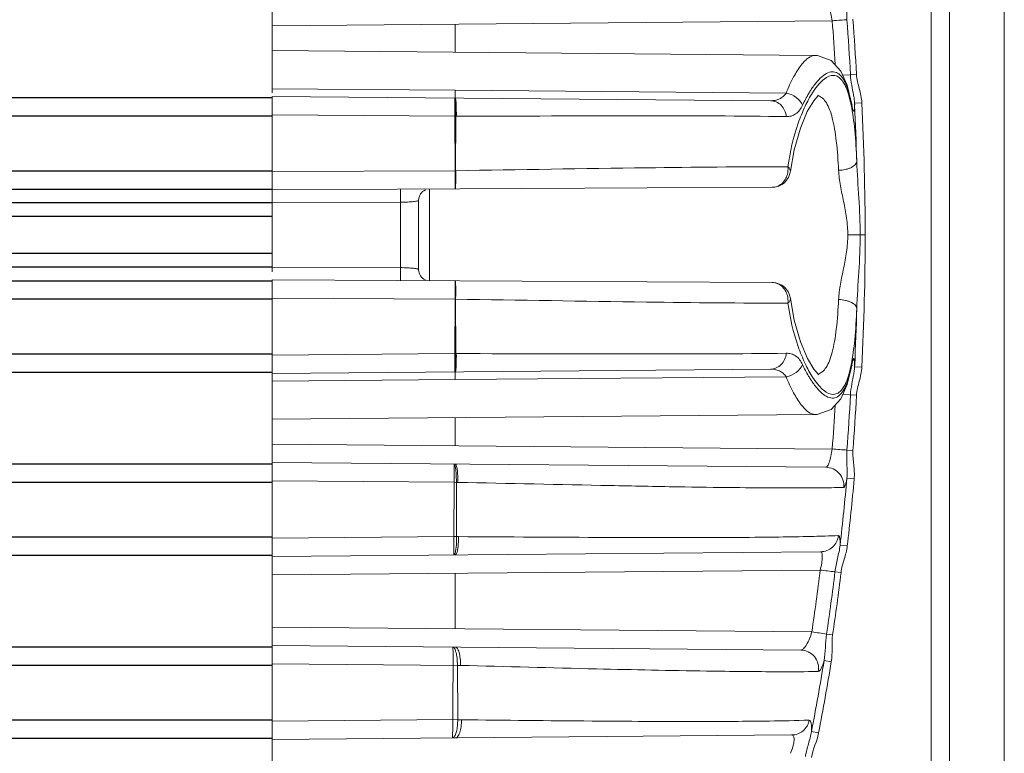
# Model space of a CAD drawing. Header units: millimetres. Extents: x 18546 to 26367, y -13731 to -7651.
# Tile 41 of 42: x 26340 to 26367, y -7790 to -7770. Entities that reach past the tile are written whole.
import ezdxf

# ---------------------------------------------------------------- set-up
doc = ezdxf.new("R2010")
doc.units = ezdxf.units.MM
doc.header["$LTSCALE"] = 50
doc.layers.get('0').update_dxf_attribs({"lineweight": 18})
doc.layers.add('02___PRT_ALL_AXES', color=7, linetype='Continuous')

msp = doc.modelspace()

# ---------------------------------------------------------------- linework, layer by layer
at = {"color": 7, "linetype": 'Continuous'}
for p, q in [((26347.303, -7771.541), (26347.303, -7744.42)), ((26367.303, -7755.42), (26367.303, -7795.424)), ((26347.303, -7769.705), (26362.601, -7769.571)), ((26352.303, -7769.661), (26352.303, -7770.429)), ((26362.141, -7770.515), (26347.303, -7770.385)), ((26363.264, -7771.038), (26362.888, -7771.058)), ((26352.303, -7771.47), (26347.303, -7771.428)), ((26347.303, -7776.427), (26347.303, -7771.635)), ((26347.303, -7771.635), (26360.92, -7771.754)), ((26361.343, -7771.546), (26352.303, -7771.47)), ((26363.122, -7771.781), (26363.122, -7771.78)), ((26363.127, -7771.808), (26363.122, -7771.78)), ((26363.127, -7771.842), (26363.122, -7771.781)), ((26363.412, -7771.81), (26363.212, -7771.82)), ((26363.215, -7771.87), (26363.212, -7771.82)), ((26347.303, -7772.135), (26352.29, -7772.179)), ((26352.316, -7772.178), (26352.29, -7772.179)), ((26352.29, -7772.179), (26352.296, -7773.665)), ((26352.316, -7772.178), (26352.31, -7773.665)), ((26352.332, -7772.178), (26352.316, -7772.179)), ((26347.303, -7773.691), (26352.296, -7773.665)), ((26361.458, -7773.681), (26361.458, -7773.682)), ((26194.803, -7774.17), (26347.303, -7774.17)), ((26347.303, -7774.191), (26360.965, -7774.119)), ((26351.601, -7776.671), (26351.601, -7774.168)), ((26350.807, -7774.526), (26347.303, -7774.543)), ((26350.807, -7776.314), (26350.807, -7774.526)), ((26351.303, -7776.371), (26351.303, -7774.468)), ((26347.303, -7774.92), (26194.803, -7774.92)), ((26363.366, -7775.421), (26363.027, -7775.42)), ((26363.502, -7775.42), (26363.366, -7775.42)), ((26347.303, -7776.297), (26350.807, -7776.314)), ((26347.303, -7810.42), (26347.303, -7776.649)), ((26347.303, -7776.649), (26360.965, -7776.721)), ((26347.303, -7777.149), (26352.296, -7777.175)), ((26352.296, -7777.175), (26352.29, -7778.661)), ((26352.31, -7777.175), (26352.316, -7778.661)), ((26361.458, -7777.158), (26361.458, -7777.158)), ((26361.563, -7777.753), (26361.458, -7777.158)), ((26347.303, -7778.705), (26352.29, -7778.661)), ((26352.316, -7778.661), (26352.29, -7778.661)), ((26352.332, -7778.662), (26352.316, -7778.661)), ((26362.096, -7779.089), (26361.923, -7778.794)), ((26194.803, -7779.17), (26347.303, -7779.17)), ((26347.303, -7779.205), (26360.92, -7779.086)), ((26363.122, -7779.059), (26363.127, -7778.998)), ((26363.122, -7779.06), (26363.122, -7779.059)), ((26363.139, -7778.978), (26363.142, -7778.965)), ((26363.212, -7779.02), (26363.215, -7778.968)), ((26363.412, -7779.03), (26363.212, -7779.02)), ((26347.303, -7779.412), (26352.303, -7779.37)), ((26352.303, -7779.37), (26361.343, -7779.294)), ((26362.888, -7779.781), (26363.264, -7779.802)), ((26362.141, -7780.325), (26347.303, -7780.455)), ((26352.303, -7780.411), (26352.303, -7781.179)), ((26347.303, -7781.135), (26362.601, -7781.269)), ((26363.167, -7781.312), (26363.003, -7781.299)), ((26347.303, -7781.635), (26362.426, -7781.767)), ((26347.303, -7782.135), (26352.273, -7782.178)), ((26363.202, -7782.082), (26363.003, -7782.064)), ((26352.273, -7782.178), (26352.265, -7783.662)), ((26352.333, -7782.179), (26352.273, -7782.178)), ((26352.374, -7782.18), (26352.333, -7782.179)), ((26352.333, -7782.179), (26352.34, -7783.662)), ((26347.303, -7783.705), (26352.265, -7783.662)), ((26352.34, -7783.662), (26352.265, -7783.662)), ((26352.394, -7783.662), (26352.34, -7783.662)), ((26363.014, -7783.917), (26362.816, -7783.894)), ((26194.803, -7784.17), (26347.303, -7784.17)), ((26347.303, -7784.205), (26362.282, -7784.074)), ((26347.303, -7784.705), (26362.274, -7784.574)), ((26352.303, -7784.661), (26352.303, -7786.179)), ((26362.842, -7784.644), (26362.677, -7784.624)), ((26347.303, -7786.135), (26362.045, -7786.264)), ((26362.613, -7786.349), (26362.448, -7786.324)), ((26347.303, -7786.635), (26361.74, -7786.761)), ((26347.303, -7787.135), (26352.36, -7787.179)), ((26352.36, -7787.179), (26352.447, -7787.181)), ((26352.36, -7787.179), (26352.37, -7788.663)), ((26362.575, -7787.082), (26362.379, -7787.05)), ((26347.303, -7788.705), (26352.233, -7788.662)), ((26352.37, -7788.663), (26352.233, -7788.662)), ((26352.472, -7788.665), (26352.37, -7788.663)), ((26347.303, -7789.205), (26361.493, -7789.081)), ((26362.229, -7789.024), (26362.035, -7788.986)), ((26172.803, -7789.17), (26347.303, -7789.17))]:
    msp.add_line(p, q, dxfattribs=at)
for points in [[(26363.122, -7771.781), (26363.011, -7771.333), (26362.838, -7770.945), (26362.575, -7770.657), (26362.203, -7770.518), (26362.14, -7770.515)], [(26361.921, -7772.049), (26362.095, -7771.753), (26362.214, -7771.613), (26362.228, -7771.601)], [(26363.142, -7771.874), (26363.142, -7771.874), (26363.137, -7771.852), (26363.127, -7771.808)], [(26361.458, -7773.681), (26361.561, -7773.094), (26361.732, -7772.5), (26361.921, -7772.049)], [(26361.923, -7778.794), (26361.734, -7778.345), (26361.563, -7777.753)], [(26362.215, -7779.236), (26362.224, -7779.239), (26362.215, -7779.227), (26362.096, -7779.089)], [(26362.14, -7780.325), (26362.189, -7780.323), (26362.569, -7780.187), (26362.835, -7779.899), (26363.01, -7779.51), (26363.122, -7779.059)], [(26363.122, -7779.06), (26363.129, -7779.021), (26363.139, -7778.978)]]:
    msp.add_lwpolyline(points, dxfattribs=at)
for centre, radius, start, end in [((26289.729, -7775.057), 73.078, 3.36021, 4.30473), ((26288.929, -7775.067), 74.28, 3.10291, 4.26704), ((26288.676, -7775.067), 74.697, 3.09216, 4.25234), ((26364.136, -7772.86), 2.459, 146.1351, 147.4136), ((26362.153, -7771.873), 0.26, 74.0587, 77.7715), ((26302.125, -7771.702), 50.167, 359.4559, 359.8701), ((26338.443, -7771.783), 13.849, 359.8638, 0.179), ((26359.329, -7772.639), 3.866, 11.5792, 12.9997), ((26358.768, -7772.671), 4.438, 10.7688, 11.6565), ((26365.997, -7771.297), 2.921, 190.7508, 191.5277), ((26361.986, -7771.871), 1.227, 2.3803, 5.3895), ((26286.091, -7775.536), 77.21, 1.57792, 2.72111), ((26285.282, -7775.576), 78.22, 0.11395, 2.75929), ((26360.962, -7773.619), 0.5, 270.3022, 352.862), ((26351.603, -7774.468), 0.3, 112.7205, 180), ((26285.284, -7775.264), 78.219, 357.24072, 359.88607), ((26351.603, -7776.372), 0.3, 179.9956, 247.2754), ((26360.962, -7777.22), 0.5, 7.1366, 89.6997), ((26286.091, -7775.304), 77.211, 357.27972, 358.42208), ((26359.328, -7778.201), 3.867, 346.9869, 348.4379), ((26358.771, -7778.169), 4.434, 348.3308, 349.2315), ((26366.031, -7779.55), 2.956, 168.4345, 169.2324), ((26361.805, -7778.954), 1.409, 353.2372, 355.3905), ((26362.02, -7778.971), 1.193, 355.3981, 357.6416), ((26364.152, -7777.97), 2.479, 212.6083, 213.6196), ((26362.153, -7778.967), 0.26, 282.2521, 283.3181), ((26288.928, -7775.772), 74.281, 355.73295, 356.89703), ((26288.676, -7775.773), 74.697, 355.74765, 356.90779), ((26289.73, -7775.783), 73.077, 355.69526, 356.64053), ((26351.839, -7924.674), 143.809, 85.54779, 85.70839), ((26328.661, -7781.941), 23.613, 359.4229, 0.2564), ((26291.418, -7775.674), 71.87, 353.43247, 354.8987), ((26291.59, -7775.675), 71.898, 353.41746, 354.88722), ((26295.35, -7776.35), 67.427, 351.54515, 352.99408), ((26338.071, -7981.756), 198.661, 82.88521, 83.00227), ((26294.819, -7776.356), 68.36, 351.61496, 353.05313), ((26294.608, -7776.358), 68.735, 351.64274, 353.0765), ((26345.41, -7898.011), 112.979, 81.32633, 81.53315), ((26298.468, -7776.691), 64.745, 349.05269, 350.79287), ((26298.246, -7776.626), 65.173, 349.03387, 350.76791)]:
    msp.add_arc(centre, radius, start, end, dxfattribs=at)
for points, knots in [([(26352.303, -7808.92), (26353.171, -7808.919), (26354.47, -7808.862), (26356.177, -7808.626), (26357.421, -7808.362), (26358.622, -7808), (26359.765, -7807.533), (26360.833, -7806.955), (26361.81, -7806.258), (26362.687, -7805.447), (26363.452, -7804.524), (26364.097, -7803.499), (26364.811, -7802.018), (26365.301, -7800.417), (26365.597, -7798.755), (26365.736, -7797.465), (26365.796, -7796.146), (26365.805, -7794.802), (26365.802, -7793.438), (26365.803, -7792.06), (26365.803, -7790.674), (26365.803, -7788.823), (26365.803, -7786.511), (26365.803, -7783.738), (26365.803, -7780.044), (26365.803, -7775.425), (26365.803, -7770.805), (26365.803, -7767.106), (26365.803, -7764.329), (26365.803, -7762.014), (26365.802, -7760.161), (26365.802, -7758.775), (26365.802, -7757.399), (26365.805, -7756.039), (26365.797, -7754.698), (26365.737, -7753.379), (26365.596, -7752.086), (26365.298, -7750.42), (26364.695, -7748.437), (26363.715, -7746.633), (26362.692, -7745.4), (26361.815, -7744.588), (26360.838, -7743.889), (26359.772, -7743.309), (26358.632, -7742.842), (26357.02, -7742.356), (26354.899, -7741.998), (26353.173, -7741.92), (26352.303, -7741.92)], [0, 0, 0, 0, 0.031021, 0.046357, 0.061509, 0.076442, 0.091116, 0.105531, 0.119751, 0.133891, 0.148089, 0.162468, 0.177061, 0.206743, 0.221906, 0.237342, 0.253068, 0.269084, 0.285351, 0.301798, 0.318336, 0.334884, 0.367943, 0.400965, 0.433964, 0.499951, 0.566, 0.599056, 0.632134, 0.665233, 0.681791, 0.698328, 0.714754, 0.730973, 0.746933, 0.76265, 0.778143, 0.793385, 0.823078, 0.851833, 0.866009, 0.880174, 0.894418, 0.90882, 0.923459, 0.938369, 0.968905, 1, 1, 1, 1]), ([(26352.303, -7808.42), (26353.161, -7808.416), (26354.879, -7808.344), (26357.423, -7807.905), (26359.457, -7807.169), (26360.939, -7806.295), (26361.948, -7805.487), (26362.823, -7804.534), (26363.548, -7803.465), (26364.125, -7802.31), (26364.719, -7800.697), (26365.075, -7799.008), (26365.245, -7797.3), (26365.3, -7796.013), (26365.308, -7794.726), (26365.304, -7793.439), (26365.303, -7792.152), (26365.302, -7790.436), (26365.303, -7788.291), (26365.303, -7785.717), (26365.303, -7783.142), (26365.303, -7779.71), (26365.303, -7775.42), (26365.303, -7771.13), (26365.303, -7767.698), (26365.303, -7765.124), (26365.303, -7762.549), (26365.302, -7760.404), (26365.302, -7758.688), (26365.303, -7757.401), (26365.31, -7756.114), (26365.302, -7754.827), (26365.245, -7753.54), (26365.073, -7751.832), (26364.717, -7750.143), (26364.127, -7748.529), (26363.548, -7747.374), (26362.823, -7746.305), (26361.946, -7745.355), (26360.937, -7744.546), (26359.457, -7743.669), (26357.423, -7742.935), (26354.879, -7742.497), (26353.161, -7742.424), (26352.303, -7742.42)], [0, 0, 0, 0, 0.031251, 0.062494, 0.093717, 0.10935, 0.124986, 0.140621, 0.156254, 0.171889, 0.18752, 0.218755, 0.234383, 0.250011, 0.265636, 0.281261, 0.296885, 0.312509, 0.343758, 0.375006, 0.406255, 0.437504, 0.500001, 0.562498, 0.593746, 0.624995, 0.656243, 0.687492, 0.703116, 0.71874, 0.734366, 0.74999, 0.765619, 0.78125, 0.812488, 0.828122, 0.843757, 0.85939, 0.875027, 0.89066, 0.906293, 0.937511, 0.968752, 1, 1, 1, 1]), ([(26363.003, -7769.541), (26362.993, -7769.413), (26363.001, -7769.158), (26363.016, -7768.902), (26363.003, -7768.776)], [0, 0, 0, 0, 0.502404, 1, 1, 1, 1]), ([(26362.601, -7769.571), (26362.592, -7769.506), (26362.571, -7769.387), (26362.536, -7769.248), (26362.502, -7769.159), (26362.476, -7769.108), (26362.447, -7769.073), (26362.426, -7769.073)], [0, 0, 0, 0, 0.36234, 0.670991, 0.792447, 0.887687, 1, 1, 1, 1]), ([(26362.601, -7769.571), (26362.64, -7769.568), (26362.774, -7769.558), (26362.908, -7769.548), (26363.003, -7769.541)], [0, 0, 0, 0, 0.291262, 1, 1, 1, 1]), ([(26362.14, -7770.515), (26362.074, -7770.514), (26361.967, -7770.563), (26361.848, -7770.668), (26361.702, -7770.838), (26361.523, -7771.131), (26361.403, -7771.396), (26361.343, -7771.546)], [0, 0, 0, 0, 0.145836, 0.241305, 0.355049, 0.639911, 1, 1, 1, 1]), ([(26363.114, -7771.775), (26363.092, -7771.666), (26363.044, -7771.473), (26362.948, -7771.226), (26362.833, -7771.051), (26362.706, -7770.97), (26362.602, -7770.959), (26362.491, -7770.978), (26362.344, -7771.065), (26362.174, -7771.236), (26362.069, -7771.381), (26362.015, -7771.465)], [0, 0, 0, 0, 0.182031, 0.326391, 0.436173, 0.521863, 0.562329, 0.605025, 0.705871, 0.836343, 1, 1, 1, 1]), ([(26362.094, -7771.489), (26362.139, -7771.423), (26362.227, -7771.305), (26362.393, -7771.137), (26362.593, -7771.033), (26362.775, -7771.097), (26362.883, -7771.207), (26362.975, -7771.371), (26363.022, -7771.502), (26363.045, -7771.576)], [0, 0, 0, 0, 0.171137, 0.311224, 0.511799, 0.599986, 0.703431, 0.834853, 1, 1, 1, 1]), ([(26363.186, -7771.601), (26363.17, -7771.51), (26363.129, -7771.327), (26363.105, -7771.141), (26363.1, -7771.047)], [0, 0, 0, 0, 0.497541, 1, 1, 1, 1]), ([(26363.412, -7771.81), (26363.409, -7771.744), (26363.391, -7771.614), (26363.342, -7771.423), (26363.289, -7771.234), (26363.267, -7771.103), (26363.264, -7771.038)], [0, 0, 0, 0, 0.249948, 0.500034, 0.750146, 1, 1, 1, 1]), ([(26352.303, -7771.47), (26352.303, -7771.5), (26352.303, -7771.542), (26352.302, -7771.593), (26352.302, -7771.623), (26352.302, -7771.646), (26352.302, -7771.662), (26352.303, -7771.67), (26352.303, -7771.675), (26352.303, -7771.677), (26352.303, -7771.679), (26352.303, -7771.679)], [0, 0, 0, 0, 0.428348, 0.600632, 0.743083, 0.854874, 0.93525, 0.963494, 0.983721, 0.995896, 1, 1, 1, 1]), ([(26361.343, -7771.546), (26361.319, -7771.582), (26361.264, -7771.645), (26361.125, -7771.734), (26361.001, -7771.755), (26360.92, -7771.754)], [0, 0, 0, 0, 0.26062, 0.505565, 1, 1, 1, 1]), ([(26361.79, -7771.878), (26361.754, -7771.793), (26361.623, -7771.641), (26361.44, -7771.563), (26361.343, -7771.546)], [0, 0, 0, 0, 0.482936, 1, 1, 1, 1]), ([(26361.392, -7773.559), (26361.446, -7773.155), (26361.576, -7772.59), (26361.843, -7771.926), (26361.988, -7771.653), (26362.064, -7771.535)], [0, 0, 0, 0, 0.569185, 0.803621, 1, 1, 1, 1]), ([(26362.015, -7771.465), (26361.996, -7771.495), (26361.914, -7771.629), (26361.841, -7771.769), (26361.79, -7771.878)], [0, 0, 0, 0, 0.2308, 1, 1, 1, 1]), ([(26362.224, -7771.623), (26362.266, -7771.635), (26362.353, -7771.687), (26362.454, -7771.819), (26362.54, -7772.005), (26362.612, -7772.244), (26362.671, -7772.533), (26362.737, -7773.009), (26362.763, -7773.389), (26362.776, -7773.655)], [0, 0, 0, 0, 0.060267, 0.13364, 0.226205, 0.340346, 0.476252, 0.632889, 1, 1, 1, 1]), ([(26363.045, -7771.576), (26363.049, -7771.591), (26363.068, -7771.655), (26363.084, -7771.72), (26363.096, -7771.769)], [0, 0, 0, 0, 0.237636, 1, 1, 1, 1]), ([(26352.291, -7771.679), (26352.292, -7771.679), (26352.295, -7771.682), (26352.298, -7771.694), (26352.303, -7771.72), (26352.307, -7771.762), (26352.309, -7771.796), (26352.31, -7771.816)], [0, 0, 0, 0, 0.025778, 0.077763, 0.271521, 0.582327, 1, 1, 1, 1]), ([(26352.291, -7771.679), (26352.291, -7771.679), (26352.291, -7771.681), (26352.291, -7771.683), (26352.291, -7771.688), (26352.292, -7771.698), (26352.292, -7771.716), (26352.292, -7771.731), (26352.292, -7771.74)], [0, 0, 0, 0, 0.016421, 0.064284, 0.143684, 0.254449, 0.568028, 1, 1, 1, 1]), ([(26352.332, -7772.178), (26352.333, -7772.115), (26352.332, -7772.022), (26352.329, -7771.904), (26352.326, -7771.829), (26352.322, -7771.769), (26352.317, -7771.721), (26352.312, -7771.696), (26352.307, -7771.679), (26352.303, -7771.679)], [0, 0, 0, 0, 0.380188, 0.552069, 0.70271, 0.826527, 0.919079, 0.976891, 1, 1, 1, 1]), ([(26352.31, -7771.816), (26352.312, -7771.841), (26352.316, -7771.962), (26352.317, -7772.083), (26352.316, -7772.178)], [0, 0, 0, 0, 0.211896, 1, 1, 1, 1]), ([(26361.347, -7772.188), (26361.341, -7772.13), (26361.31, -7772.017), (26361.214, -7771.874), (26361.079, -7771.778), (26360.972, -7771.754), (26360.92, -7771.754)], [0, 0, 0, 0, 0.265616, 0.521349, 0.764889, 1, 1, 1, 1]), ([(26361.79, -7771.878), (26361.747, -7771.97), (26361.657, -7772.097), (26361.482, -7772.179), (26361.392, -7772.189), (26361.347, -7772.188)], [0, 0, 0, 0, 0.53373, 0.765503, 1, 1, 1, 1]), ([(26363.116, -7771.863), (26363.163, -7772.09), (26363.229, -7772.606), (26363.26, -7773.124), (26363.273, -7773.41)], [0, 0, 0, 0, 0.448176, 1, 1, 1, 1]), ([(26363.157, -7771.974), (26363.155, -7771.968), (26363.147, -7771.937), (26363.14, -7771.906), (26363.135, -7771.881)], [0, 0, 0, 0, 0.213855, 1, 1, 1, 1]), ([(26363.212, -7771.82), (26363.212, -7771.833), (26363.212, -7771.878), (26363.21, -7771.923), (26363.208, -7771.955)], [0, 0, 0, 0, 0.288726, 1, 1, 1, 1]), ([(26361.347, -7772.188), (26360.077, -7772.168), (26357.072, -7772.163), (26354.067, -7772.174), (26352.332, -7772.178)], [0, 0, 0, 0, 0.422739, 1, 1, 1, 1]), ([(26363.208, -7771.955), (26363.207, -7771.967), (26363.206, -7771.988), (26363.202, -7772.015), (26363.197, -7772.032), (26363.192, -7772.043), (26363.186, -7772.043), (26363.182, -7772.039), (26363.178, -7772.034), (26363.172, -7772.023), (26363.165, -7772.003), (26363.16, -7771.985), (26363.157, -7771.974)], [0, 0, 0, 0, 0.215639, 0.375992, 0.481387, 0.53721, 0.557059, 0.58281, 0.619545, 0.668985, 0.807701, 1, 1, 1, 1]), ([(26363.273, -7773.41), (26363.271, -7773.484), (26363.167, -7773.563), (26363.049, -7773.609), (26362.932, -7773.642), (26362.839, -7773.653), (26362.776, -7773.655)], [0, 0, 0, 0, 0.381685, 0.520834, 0.673155, 1, 1, 1, 1]), ([(26363.273, -7773.41), (26363.283, -7773.744), (26363.333, -7774.413), (26363.365, -7775.084), (26363.366, -7775.42)], [0, 0, 0, 0, 0.498746, 1, 1, 1, 1]), ([(26352.297, -7774.165), (26352.298, -7774.165), (26352.298, -7774.16), (26352.299, -7774.154), (26352.299, -7774.141), (26352.3, -7774.125), (26352.301, -7774.104), (26352.302, -7774.068), (26352.302, -7774.014), (26352.303, -7773.939), (26352.303, -7773.854), (26352.303, -7773.761), (26352.303, -7773.697), (26352.303, -7773.665)], [0, 0, 0, 0, 0.005135, 0.019641, 0.043492, 0.076533, 0.118527, 0.16899, 0.293179, 0.444515, 0.617393, 0.805376, 1, 1, 1, 1]), ([(26352.318, -7773.665), (26352.318, -7773.697), (26352.318, -7773.761), (26352.318, -7773.853), (26352.317, -7773.939), (26352.315, -7774.014), (26352.313, -7774.075), (26352.31, -7774.117), (26352.308, -7774.141), (26352.307, -7774.154), (26352.305, -7774.16), (26352.304, -7774.165), (26352.303, -7774.165)], [0, 0, 0, 0, 0.194231, 0.381801, 0.554387, 0.705569, 0.82968, 0.92216, 0.955276, 0.979275, 0.994066, 1, 1, 1, 1]), ([(26352.31, -7773.665), (26354.05, -7773.638), (26357.077, -7773.588), (26360.105, -7773.555), (26361.392, -7773.559)], [0, 0, 0, 0, 0.574776, 1, 1, 1, 1]), ([(26361.376, -7773.767), (26361.351, -7773.863), (26361.271, -7774), (26361.104, -7774.101), (26361.01, -7774.119), (26360.965, -7774.119)], [0, 0, 0, 0, 0.516928, 0.762453, 1, 1, 1, 1]), ([(26361.392, -7773.559), (26361.413, -7773.575), (26361.448, -7773.611), (26361.461, -7773.66), (26361.458, -7773.682)], [0, 0, 0, 0, 0.55857, 1, 1, 1, 1]), ([(26362.776, -7773.655), (26362.782, -7773.796), (26362.824, -7774.083), (26362.914, -7774.514), (26363.001, -7774.96), (26363.027, -7775.266), (26363.027, -7775.42)], [0, 0, 0, 0, 0.237078, 0.485398, 0.740887, 1, 1, 1, 1]), ([(26350.808, -7774.173), (26350.808, -7774.173), (26350.809, -7774.176), (26350.807, -7774.18), (26350.808, -7774.19), (26350.807, -7774.202), (26350.807, -7774.217), (26350.807, -7774.244), (26350.807, -7774.283), (26350.807, -7774.337), (26350.807, -7774.419), (26350.807, -7774.483), (26350.807, -7774.526)], [0, 0, 0, 0, 0.005194, 0.020407, 0.045441, 0.080064, 0.123965, 0.176522, 0.304819, 0.459053, 0.632013, 1, 1, 1, 1]), ([(26351.303, -7774.468), (26351.303, -7774.473), (26351.29, -7774.484), (26351.262, -7774.492), (26351.218, -7774.502), (26351.129, -7774.513), (26350.991, -7774.523), (26350.872, -7774.526), (26350.807, -7774.526)], [0, 0, 0, 0, 0.029043, 0.086223, 0.175671, 0.296314, 0.615964, 1, 1, 1, 1]), ([(26363.027, -7775.42), (26363.027, -7775.574), (26363.001, -7775.88), (26362.914, -7776.326), (26362.823, -7776.757), (26362.782, -7777.044), (26362.776, -7777.185)], [0, 0, 0, 0, 0.25912, 0.514608, 0.762925, 1, 1, 1, 1]), ([(26363.366, -7775.42), (26363.365, -7775.756), (26363.333, -7776.427), (26363.283, -7777.096), (26363.273, -7777.43)], [0, 0, 0, 0, 0.501255, 1, 1, 1, 1]), ([(26350.808, -7776.667), (26350.808, -7776.667), (26350.809, -7776.664), (26350.807, -7776.66), (26350.808, -7776.65), (26350.807, -7776.638), (26350.807, -7776.622), (26350.807, -7776.596), (26350.807, -7776.557), (26350.807, -7776.503), (26350.807, -7776.421), (26350.807, -7776.357), (26350.807, -7776.314)], [0, 0, 0, 0, 0.005194, 0.020406, 0.045439, 0.080062, 0.123962, 0.176518, 0.304815, 0.459049, 0.632009, 1, 1, 1, 1]), ([(26350.807, -7776.314), (26350.872, -7776.314), (26350.991, -7776.317), (26351.129, -7776.327), (26351.218, -7776.338), (26351.262, -7776.347), (26351.29, -7776.355), (26351.303, -7776.367), (26351.303, -7776.371)], [0, 0, 0, 0, 0.384033, 0.703687, 0.824328, 0.913778, 0.970957, 1, 1, 1, 1]), ([(26352.297, -7776.675), (26352.298, -7776.675), (26352.298, -7776.68), (26352.299, -7776.686), (26352.299, -7776.698), (26352.3, -7776.715), (26352.301, -7776.736), (26352.302, -7776.772), (26352.302, -7776.826), (26352.303, -7776.901), (26352.303, -7776.986), (26352.303, -7777.079), (26352.303, -7777.143), (26352.303, -7777.175)], [0, 0, 0, 0, 0.005137, 0.01965, 0.043508, 0.076553, 0.118553, 0.169029, 0.293257, 0.444648, 0.617513, 0.805413, 1, 1, 1, 1]), ([(26352.31, -7777.175), (26352.314, -7777.112), (26352.318, -7777.019), (26352.317, -7776.901), (26352.315, -7776.826), (26352.313, -7776.765), (26352.311, -7776.719), (26352.307, -7776.691), (26352.304, -7776.679), (26352.301, -7776.675), (26352.3, -7776.675)], [0, 0, 0, 0, 0.38089, 0.553092, 0.703996, 0.827846, 0.920137, 0.977401, 0.992665, 1, 1, 1, 1]), ([(26361.376, -7777.073), (26361.351, -7776.977), (26361.271, -7776.84), (26361.104, -7776.739), (26361.01, -7776.721), (26360.965, -7776.721)], [0, 0, 0, 0, 0.516929, 0.762454, 1, 1, 1, 1]), ([(26361.392, -7777.281), (26360.105, -7777.285), (26357.077, -7777.252), (26354.05, -7777.202), (26352.31, -7777.175)], [0, 0, 0, 0, 0.425224, 1, 1, 1, 1]), ([(26361.392, -7777.281), (26361.413, -7777.265), (26361.448, -7777.229), (26361.461, -7777.179), (26361.458, -7777.158)], [0, 0, 0, 0, 0.558575, 1, 1, 1, 1]), ([(26362.065, -7779.305), (26361.989, -7779.187), (26361.843, -7778.915), (26361.576, -7778.25), (26361.446, -7777.685), (26361.392, -7777.281)], [0, 0, 0, 0, 0.196338, 0.430766, 1, 1, 1, 1]), ([(26362.776, -7777.185), (26362.763, -7777.454), (26362.736, -7777.838), (26362.67, -7778.317), (26362.609, -7778.608), (26362.536, -7778.847), (26362.448, -7779.032), (26362.344, -7779.161), (26362.255, -7779.21), (26362.213, -7779.22)], [0, 0, 0, 0, 0.369075, 0.526127, 0.662014, 0.775709, 0.867507, 0.940054, 1, 1, 1, 1]), ([(26363.273, -7777.43), (26363.271, -7777.356), (26363.167, -7777.277), (26363.049, -7777.231), (26362.932, -7777.198), (26362.839, -7777.187), (26362.776, -7777.185)], [0, 0, 0, 0, 0.381679, 0.520828, 0.673151, 1, 1, 1, 1]), ([(26363.273, -7777.43), (26363.26, -7777.716), (26363.229, -7778.233), (26363.163, -7778.748), (26363.116, -7778.976)], [0, 0, 0, 0, 0.551751, 1, 1, 1, 1]), ([(26361.347, -7778.652), (26360.077, -7778.671), (26357.072, -7778.676), (26354.067, -7778.665), (26352.332, -7778.662)], [0, 0, 0, 0, 0.42274, 1, 1, 1, 1]), ([(26360.92, -7779.086), (26360.972, -7779.086), (26361.079, -7779.062), (26361.214, -7778.966), (26361.31, -7778.823), (26361.341, -7778.71), (26361.347, -7778.652)], [0, 0, 0, 0, 0.235111, 0.478651, 0.734384, 1, 1, 1, 1]), ([(26361.79, -7778.962), (26361.747, -7778.87), (26361.657, -7778.743), (26361.482, -7778.661), (26361.392, -7778.651), (26361.347, -7778.652)], [0, 0, 0, 0, 0.533728, 0.765502, 1, 1, 1, 1]), ([(26352.29, -7778.661), (26352.29, -7778.694), (26352.291, -7778.758), (26352.291, -7778.85), (26352.292, -7778.936), (26352.292, -7779.01), (26352.292, -7779.065), (26352.292, -7779.101), (26352.292, -7779.122), (26352.291, -7779.138), (26352.292, -7779.151), (26352.291, -7779.156), (26352.292, -7779.161), (26352.291, -7779.161)], [0, 0, 0, 0, 0.194909, 0.382696, 0.555537, 0.707009, 0.831408, 0.881859, 0.923826, 0.95686, 0.980621, 0.995013, 1, 1, 1, 1]), ([(26352.316, -7778.661), (26352.317, -7778.723), (26352.317, -7778.813), (26352.314, -7778.928), (26352.312, -7779.002), (26352.308, -7779.063), (26352.304, -7779.111), (26352.299, -7779.141), (26352.296, -7779.157), (26352.292, -7779.161)], [0, 0, 0, 0, 0.370013, 0.538308, 0.687273, 0.811736, 0.907179, 0.970346, 1, 1, 1, 1]), ([(26352.315, -7779.123), (26352.319, -7779.098), (26352.325, -7779.037), (26352.332, -7778.883), (26352.333, -7778.754), (26352.332, -7778.662)], [0, 0, 0, 0, 0.164079, 0.39932, 1, 1, 1, 1]), ([(26363.157, -7778.863), (26363.156, -7778.869), (26363.147, -7778.901), (26363.141, -7778.932), (26363.135, -7778.957)], [0, 0, 0, 0, 0.212558, 1, 1, 1, 1]), ([(26363.208, -7778.886), (26363.207, -7778.865), (26363.204, -7778.836), (26363.198, -7778.809), (26363.191, -7778.796), (26363.18, -7778.8), (26363.174, -7778.814), (26363.165, -7778.835), (26363.16, -7778.853), (26363.157, -7778.863)], [0, 0, 0, 0, 0.38167, 0.489921, 0.548056, 0.590763, 0.674222, 0.81029, 1, 1, 1, 1]), ([(26363.212, -7779.02), (26363.212, -7779.007), (26363.212, -7778.963), (26363.21, -7778.918), (26363.208, -7778.886)], [0, 0, 0, 0, 0.288277, 1, 1, 1, 1]), ([(26352.292, -7779.161), (26352.292, -7779.161), (26352.292, -7779.161), (26352.291, -7779.161), (26352.291, -7779.161)], [0, 0, 0, 0, 0.540289, 1, 1, 1, 1]), ([(26352.303, -7779.37), (26352.303, -7779.34), (26352.303, -7779.298), (26352.302, -7779.247), (26352.302, -7779.217), (26352.302, -7779.194), (26352.302, -7779.178), (26352.303, -7779.169), (26352.303, -7779.165), (26352.303, -7779.163), (26352.303, -7779.161), (26352.303, -7779.161)], [0, 0, 0, 0, 0.428348, 0.600632, 0.743083, 0.854874, 0.93525, 0.963494, 0.983721, 0.995896, 1, 1, 1, 1]), ([(26352.303, -7779.161), (26352.307, -7779.161), (26352.312, -7779.143), (26352.314, -7779.133), (26352.315, -7779.123)], [0, 0, 0, 0, 0.285573, 1, 1, 1, 1]), ([(26361.343, -7779.294), (26361.319, -7779.258), (26361.264, -7779.195), (26361.125, -7779.106), (26361.001, -7779.085), (26360.92, -7779.086)], [0, 0, 0, 0, 0.260621, 0.505568, 1, 1, 1, 1]), ([(26361.343, -7779.294), (26361.44, -7779.277), (26361.623, -7779.199), (26361.754, -7779.047), (26361.79, -7778.962)], [0, 0, 0, 0, 0.517062, 1, 1, 1, 1]), ([(26362.011, -7779.368), (26361.992, -7779.338), (26361.911, -7779.206), (26361.84, -7779.069), (26361.79, -7778.962)], [0, 0, 0, 0, 0.231247, 1, 1, 1, 1]), ([(26363.114, -7779.066), (26363.091, -7779.175), (26363.044, -7779.368), (26362.947, -7779.616), (26362.831, -7779.791), (26362.704, -7779.871), (26362.6, -7779.881), (26362.488, -7779.86), (26362.34, -7779.772), (26362.17, -7779.599), (26362.065, -7779.452), (26362.011, -7779.368)], [0, 0, 0, 0, 0.181652, 0.325574, 0.434913, 0.520302, 0.560741, 0.603505, 0.70471, 0.835718, 1, 1, 1, 1]), ([(26363.096, -7779.072), (26363.092, -7779.089), (26363.076, -7779.153), (26363.059, -7779.218), (26363.044, -7779.265)], [0, 0, 0, 0, 0.262389, 1, 1, 1, 1]), ([(26363.264, -7779.802), (26363.267, -7779.737), (26363.289, -7779.606), (26363.342, -7779.417), (26363.391, -7779.226), (26363.409, -7779.095), (26363.412, -7779.03)], [0, 0, 0, 0, 0.249842, 0.499944, 0.750022, 1, 1, 1, 1]), ([(26362.14, -7780.325), (26362.074, -7780.326), (26361.968, -7780.277), (26361.848, -7780.172), (26361.702, -7780.003), (26361.523, -7779.709), (26361.403, -7779.444), (26361.343, -7779.294)], [0, 0, 0, 0, 0.145802, 0.241253, 0.354985, 0.639858, 1, 1, 1, 1]), ([(26363.044, -7779.265), (26363.022, -7779.339), (26362.974, -7779.47), (26362.882, -7779.635), (26362.773, -7779.745), (26362.589, -7779.806), (26362.389, -7779.699), (26362.222, -7779.529), (26362.133, -7779.41), (26362.088, -7779.342)], [0, 0, 0, 0, 0.164581, 0.29539, 0.398272, 0.48615, 0.687326, 0.828081, 1, 1, 1, 1]), ([(26363.1, -7779.793), (26363.105, -7779.695), (26363.132, -7779.5), (26363.175, -7779.308), (26363.191, -7779.212)], [0, 0, 0, 0, 0.502501, 1, 1, 1, 1]), ([(26362.601, -7781.269), (26362.592, -7781.333), (26362.571, -7781.453), (26362.536, -7781.591), (26362.502, -7781.681), (26362.476, -7781.732), (26362.447, -7781.767), (26362.426, -7781.767)], [0, 0, 0, 0, 0.362339, 0.670992, 0.792448, 0.887686, 1, 1, 1, 1]), ([(26363.003, -7782.064), (26363.016, -7781.938), (26363.001, -7781.682), (26362.993, -7781.427), (26363.003, -7781.299)], [0, 0, 0, 0, 0.497599, 1, 1, 1, 1]), ([(26363.202, -7782.082), (26363.213, -7781.954), (26363.193, -7781.696), (26363.158, -7781.44), (26363.167, -7781.312)], [0, 0, 0, 0, 0.500008, 1, 1, 1, 1]), ([(26352.27, -7781.678), (26352.277, -7781.678), (26352.291, -7781.698), (26352.295, -7781.716), (26352.299, -7781.728)], [0, 0, 0, 0, 0.32945, 1, 1, 1, 1]), ([(26352.27, -7781.678), (26352.271, -7781.678), (26352.271, -7781.685), (26352.272, -7781.692), (26352.272, -7781.709), (26352.273, -7781.721), (26352.273, -7781.728)], [0, 0, 0, 0, 0.065964, 0.255394, 0.568103, 1, 1, 1, 1]), ([(26352.273, -7781.728), (26352.273, -7781.735), (26352.274, -7781.771), (26352.274, -7781.807), (26352.274, -7781.835)], [0, 0, 0, 0, 0.202422, 1, 1, 1, 1]), ([(26352.299, -7781.728), (26352.301, -7781.736), (26352.309, -7781.771), (26352.314, -7781.807), (26352.317, -7781.835)], [0, 0, 0, 0, 0.204979, 1, 1, 1, 1]), ([(26352.374, -7782.18), (26352.374, -7782.116), (26352.372, -7781.997), (26352.36, -7781.843), (26352.341, -7781.741), (26352.322, -7781.692), (26352.309, -7781.679), (26352.303, -7781.679)], [0, 0, 0, 0, 0.37178, 0.688445, 0.904261, 0.965937, 1, 1, 1, 1]), ([(26352.317, -7781.835), (26352.32, -7781.86), (26352.331, -7781.974), (26352.333, -7782.089), (26352.333, -7782.179)], [0, 0, 0, 0, 0.217766, 1, 1, 1, 1]), ([(26362.917, -7782.317), (26362.923, -7782.248), (26362.908, -7782.107), (26362.803, -7781.924), (26362.633, -7781.798), (26362.495, -7781.768), (26362.426, -7781.767)], [0, 0, 0, 0, 0.250659, 0.500968, 0.750699, 1, 1, 1, 1]), ([(26363.003, -7782.064), (26362.997, -7782.1), (26362.985, -7782.162), (26362.963, -7782.243), (26362.945, -7782.291), (26362.926, -7782.316), (26362.917, -7782.317)], [0, 0, 0, 0, 0.401984, 0.704525, 0.901391, 1, 1, 1, 1]), ([(26362.917, -7782.317), (26362.804, -7782.321), (26362.5, -7782.328), (26361.906, -7782.333), (26361.023, -7782.333), (26359.815, -7782.323), (26358.284, -7782.301), (26355.765, -7782.253), (26353.763, -7782.209), (26352.374, -7782.18)], [0, 0, 0, 0, 0.032033, 0.086624, 0.168946, 0.283298, 0.430255, 0.604611, 1, 1, 1, 1]), ([(26352.265, -7783.662), (26352.266, -7783.723), (26352.267, -7783.837), (26352.266, -7783.972), (26352.265, -7784.061), (26352.265, -7784.108), (26352.263, -7784.14), (26352.262, -7784.156), (26352.261, -7784.16)], [0, 0, 0, 0, 0.368519, 0.685263, 0.81001, 0.906109, 0.970134, 1, 1, 1, 1]), ([(26352.34, -7783.662), (26352.341, -7783.715), (26352.339, -7783.816), (26352.329, -7783.954), (26352.312, -7784.061), (26352.295, -7784.122), (26352.283, -7784.143)], [0, 0, 0, 0, 0.326732, 0.620247, 0.851602, 1, 1, 1, 1]), ([(26352.339, -7784.123), (26352.35, -7784.099), (26352.366, -7784.038), (26352.389, -7783.884), (26352.394, -7783.755), (26352.394, -7783.662)], [0, 0, 0, 0, 0.169132, 0.404747, 1, 1, 1, 1]), ([(26362.771, -7783.633), (26362.649, -7783.639), (26362.33, -7783.65), (26361.719, -7783.665), (26360.832, -7783.678), (26359.045, -7783.692), (26356.197, -7783.685), (26353.746, -7783.67), (26352.394, -7783.662)], [0, 0, 0, 0, 0.035143, 0.092487, 0.176694, 0.291447, 0.608969, 1, 1, 1, 1]), ([(26362.282, -7784.074), (26362.342, -7784.074), (26362.462, -7784.051), (26362.617, -7783.954), (26362.728, -7783.81), (26362.764, -7783.692), (26362.771, -7783.633)], [0, 0, 0, 0, 0.249204, 0.498847, 0.749149, 1, 1, 1, 1]), ([(26362.816, -7783.894), (26362.817, -7783.856), (26362.816, -7783.791), (26362.81, -7783.716), (26362.8, -7783.672), (26362.793, -7783.648), (26362.779, -7783.632), (26362.771, -7783.633)], [0, 0, 0, 0, 0.412257, 0.715577, 0.824505, 0.905589, 1, 1, 1, 1]), ([(26362.677, -7784.624), (26362.692, -7784.5), (26362.744, -7784.258), (26362.804, -7784.016), (26362.816, -7783.894)], [0, 0, 0, 0, 0.502461, 1, 1, 1, 1]), ([(26362.842, -7784.644), (26362.849, -7784.582), (26362.875, -7784.459), (26362.949, -7784.222), (26363, -7784.04), (26363.014, -7783.917)], [0, 0, 0, 0, 0.250038, 0.500224, 1, 1, 1, 1]), ([(26352.283, -7784.143), (26352.281, -7784.146), (26352.276, -7784.154), (26352.267, -7784.161), (26352.26, -7784.162)], [0, 0, 0, 0, 0.328825, 1, 1, 1, 1]), ([(26352.261, -7784.16), (26352.261, -7784.161), (26352.261, -7784.161), (26352.261, -7784.162), (26352.26, -7784.162)], [0, 0, 0, 0, 0.657427, 1, 1, 1, 1]), ([(26352.303, -7784.161), (26352.306, -7784.161), (26352.315, -7784.158), (26352.328, -7784.144), (26352.335, -7784.131), (26352.339, -7784.123)], [0, 0, 0, 0, 0.174918, 0.515107, 1, 1, 1, 1]), ([(26362.274, -7784.574), (26362.29, -7784.511), (26362.31, -7784.419), (26362.326, -7784.301), (26362.332, -7784.225), (26362.331, -7784.162), (26362.324, -7784.116), (26362.309, -7784.083), (26362.29, -7784.074), (26362.282, -7784.074)], [0, 0, 0, 0, 0.369711, 0.537145, 0.683675, 0.80342, 0.89301, 0.954146, 1, 1, 1, 1]), ([(26361.74, -7786.761), (26361.768, -7786.761), (26361.813, -7786.731), (26361.86, -7786.677), (26361.919, -7786.589), (26361.984, -7786.451), (26362.026, -7786.33), (26362.045, -7786.264)], [0, 0, 0, 0, 0.140271, 0.241185, 0.362746, 0.658744, 1, 1, 1, 1]), ([(26362.379, -7787.05), (26362.401, -7786.931), (26362.414, -7786.688), (26362.43, -7786.445), (26362.448, -7786.324)], [0, 0, 0, 0, 0.497797, 1, 1, 1, 1]), ([(26362.575, -7787.082), (26362.594, -7786.961), (26362.599, -7786.716), (26362.595, -7786.47), (26362.613, -7786.349)], [0, 0, 0, 0, 0.49999, 1, 1, 1, 1]), ([(26352.233, -7786.678), (26352.239, -7786.678), (26352.255, -7786.683), (26352.277, -7786.705), (26352.29, -7786.727), (26352.296, -7786.74)], [0, 0, 0, 0, 0.183986, 0.527444, 1, 1, 1, 1]), ([(26352.233, -7786.678), (26352.235, -7786.678), (26352.235, -7786.686), (26352.237, -7786.695), (26352.239, -7786.716), (26352.239, -7786.73), (26352.24, -7786.739)], [0, 0, 0, 0, 0.070015, 0.260304, 0.571802, 1, 1, 1, 1]), ([(26352.303, -7786.679), (26352.326, -7786.679), (26352.361, -7786.713), (26352.387, -7786.767), (26352.418, -7786.858), (26352.442, -7786.998), (26352.447, -7787.117), (26352.447, -7787.181)], [0, 0, 0, 0, 0.12544, 0.222614, 0.344052, 0.647939, 1, 1, 1, 1]), ([(26352.24, -7786.739), (26352.24, -7786.745), (26352.241, -7786.77), (26352.242, -7786.796), (26352.242, -7786.816)], [0, 0, 0, 0, 0.216146, 1, 1, 1, 1]), ([(26352.242, -7786.816), (26352.243, -7786.841), (26352.245, -7786.962), (26352.245, -7787.083), (26352.244, -7787.178)], [0, 0, 0, 0, 0.211788, 1, 1, 1, 1]), ([(26352.296, -7786.74), (26352.298, -7786.745), (26352.309, -7786.77), (26352.317, -7786.796), (26352.323, -7786.816)], [0, 0, 0, 0, 0.222389, 1, 1, 1, 1]), ([(26352.323, -7786.816), (26352.337, -7786.87), (26352.356, -7786.991), (26352.361, -7787.113), (26352.36, -7787.179)], [0, 0, 0, 0, 0.45951, 1, 1, 1, 1]), ([(26361.74, -7786.761), (26361.81, -7786.762), (26361.954, -7786.795), (26362.126, -7786.931), (26362.227, -7787.127), (26362.233, -7787.276), (26362.221, -7787.346)], [0, 0, 0, 0, 0.248313, 0.497707, 0.748491, 1, 1, 1, 1]), ([(26352.447, -7787.181), (26353.686, -7787.213), (26355.928, -7787.272), (26358.833, -7787.334), (26360.852, -7787.355), (26361.869, -7787.353), (26362.221, -7787.346)], [0, 0, 0, 0, 0.380514, 0.687981, 0.891792, 1, 1, 1, 1]), ([(26362.221, -7787.346), (26362.235, -7787.346), (26362.267, -7787.32), (26362.324, -7787.223), (26362.357, -7787.125), (26362.379, -7787.05)], [0, 0, 0, 0, 0.118865, 0.321458, 1, 1, 1, 1]), ([(26352.233, -7788.662), (26352.233, -7788.719), (26352.234, -7788.826), (26352.233, -7788.97), (26352.229, -7789.077), (26352.226, -7789.134), (26352.223, -7789.154)], [0, 0, 0, 0, 0.346566, 0.651455, 0.878244, 1, 1, 1, 1]), ([(26352.37, -7788.663), (26352.37, -7788.72), (26352.365, -7788.827), (26352.342, -7788.973), (26352.307, -7789.083), (26352.269, -7789.141), (26352.247, -7789.154)], [0, 0, 0, 0, 0.328797, 0.621773, 0.850036, 1, 1, 1, 1]), ([(26352.303, -7789.161), (26352.328, -7789.161), (26352.368, -7789.13), (26352.401, -7789.074), (26352.437, -7788.985), (26352.465, -7788.847), (26352.473, -7788.728), (26352.472, -7788.665)], [0, 0, 0, 0, 0.137548, 0.236354, 0.357219, 0.655637, 1, 1, 1, 1]), ([(26361.972, -7788.676), (26361.61, -7788.688), (26360.596, -7788.706), (26358.618, -7788.717), (26355.813, -7788.701), (26353.661, -7788.678), (26352.472, -7788.665)], [0, 0, 0, 0, 0.114353, 0.320435, 0.624467, 1, 1, 1, 1]), ([(26361.493, -7789.081), (26361.549, -7789.081), (26361.662, -7789.06), (26361.81, -7788.973), (26361.921, -7788.84), (26361.962, -7788.732), (26361.972, -7788.676)], [0, 0, 0, 0, 0.248393, 0.497647, 0.748228, 1, 1, 1, 1]), ([(26362.035, -7788.986), (26362.037, -7788.942), (26362.038, -7788.88), (26362.033, -7788.801), (26362.026, -7788.741), (26362.004, -7788.675), (26361.972, -7788.676)], [0, 0, 0, 0, 0.4078, 0.572816, 0.710052, 1, 1, 1, 1]), ([(26361.463, -7789.581), (26361.488, -7789.52), (26361.52, -7789.43), (26361.549, -7789.311), (26361.561, -7789.234), (26361.562, -7789.17), (26361.552, -7789.121), (26361.528, -7789.087), (26361.504, -7789.081), (26361.493, -7789.081)], [0, 0, 0, 0, 0.361136, 0.525712, 0.669737, 0.78687, 0.87491, 0.94005, 1, 1, 1, 1]), ([(26361.867, -7789.664), (26361.89, -7789.55), (26361.95, -7789.325), (26362.015, -7789.1), (26362.035, -7788.986)], [0, 0, 0, 0, 0.502256, 1, 1, 1, 1]), ([(26352.223, -7789.154), (26352.222, -7789.156), (26352.222, -7789.158), (26352.22, -7789.162), (26352.22, -7789.162)], [0, 0, 0, 0, 0.705727, 1, 1, 1, 1])]:
    msp.add_open_spline(points, degree=3, knots=knots, dxfattribs=at)
for points in [[(26363.208, -7771.755), (26363.203, -7771.704), (26363.195, -7771.652), (26363.186, -7771.601)], [(26352.314, -7773.665), (26352.31, -7773.666), (26352.305, -7773.669), (26352.303, -7773.672)], [(26361.392, -7773.559), (26361.398, -7773.628), (26361.394, -7773.7), (26361.376, -7773.767)], [(26361.392, -7777.281), (26361.398, -7777.212), (26361.394, -7777.14), (26361.376, -7777.073)], [(26363.191, -7779.212), (26363.196, -7779.181), (26363.201, -7779.151), (26363.204, -7779.12)], [(26352.244, -7787.178), (26352.24, -7787.673), (26352.237, -7788.167), (26352.233, -7788.662)], [(26362.032, -7789.697), (26362.078, -7789.468), (26362.184, -7789.253), (26362.229, -7789.024)], [(26352.247, -7789.154), (26352.239, -7789.159), (26352.229, -7789.162), (26352.22, -7789.162)]]:
    msp.add_open_spline(points, degree=3, dxfattribs=at)
at = {"layer": '02___PRT_ALL_AXES', "color": 7, "linetype": 'Continuous'}
for p, q in [((26194.803, -7771.67), (26347.303, -7771.67)), ((26194.803, -7772.17), (26347.303, -7772.17)), ((26194.803, -7773.67), (26347.303, -7773.67)), ((26194.803, -7774.17), (26347.303, -7774.17)), ((26347.303, -7774.545), (26194.803, -7774.545)), ((26347.303, -7774.92), (26194.803, -7774.92)), ((26194.803, -7775.92), (26347.303, -7775.92)), ((26194.803, -7776.295), (26347.303, -7776.295)), ((26194.803, -7776.67), (26347.303, -7776.67)), ((26194.803, -7777.17), (26347.303, -7777.17)), ((26194.803, -7778.67), (26347.303, -7778.67)), ((26194.803, -7779.17), (26347.303, -7779.17)), ((26194.803, -7781.67), (26347.303, -7781.67)), ((26194.803, -7782.17), (26347.303, -7782.17)), ((26194.803, -7783.67), (26347.303, -7783.67)), ((26194.803, -7784.17), (26347.303, -7784.17)), ((26172.803, -7786.67), (26347.303, -7786.67)), ((26172.803, -7787.17), (26347.303, -7787.17)), ((26172.803, -7788.67), (26347.303, -7788.67)), ((26172.803, -7789.17), (26347.303, -7789.17))]:
    msp.add_line(p, q, dxfattribs=at)

doc.saveas('drawing.dxf')
